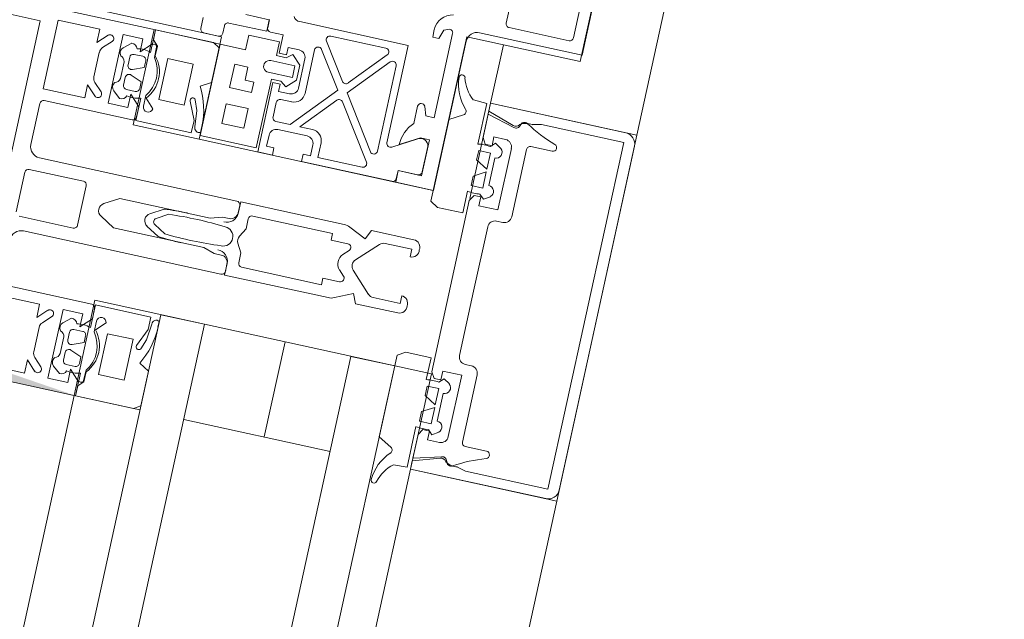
# Model space of a CAD drawing. Header units: metres. Extents: x 233012 to 233264, y 553571 to 554014.
# Tile 234 of 256: x 233205.8161 to 233205.9476, y 553843.19 to 553843.27. Entities that reach past the tile are written whole.
import ezdxf

# ---------------------------------------------------------------- set-up
doc = ezdxf.new("R2010")
doc.units = ezdxf.units.M
for name, color, linetype, lineweight in [('A-NL$1A_detailuitwerking', 252, 'Continuous', 5), ('A-NL$1B_3D-modellen_algemeen', 252, 'Continuous', 5), ('A-NL30_stijlen_dorpels-pui', 252, 'Continuous', 5), ('A-NL30_wandopeningen', 252, 'Continuous', 5), ('A-NL38_vlakvullingen-pui', 252, 'Continuous', 5)]:
    doc.layers.add(name, color=color, linetype=linetype, lineweight=lineweight)

# ---------------------------------------------------------------- blocks, each defined once
blk = doc.blocks.new('NLRS_21_CWP_dubbele beglazing_gen_mie - dubbele beglazing_gen-2812452-01_Situatie')
at = {"layer": 'A-NL38_vlakvullingen-pui'}
for p, q in [((0.288, 0.032), (-0.288, 0.032)), ((0.288, 0.026), (0.288, 0.032)), ((-0.288, 0.026), (0.288, 0.026)), ((0.288, 0.006), (-0.288, 0.006)), ((0.288, 0), (0.288, 0.006)), ((-0.288, 0), (0.288, 0))]:
    blk.add_line(p, q, dxfattribs=at)
blk = doc.blocks.new('Rectangular Mullion - NLRS_31_CWM_vliesgevelprofiel bxh 50x200_gen_mie-V60-01_Situatie')
at = {"layer": 'A-NL30_stijlen_dorpels-pui'}
for p, q in [((233203.51464, 553832.66951), (233203.39707, 553832.13222)), ((233203.51484, 553832.66947), (233203.52343, 553832.66759)), ((233203.5293, 553832.6663), (233203.54883, 553832.66203)), ((233203.55958, 553832.65968), (233203.44201, 553832.12239)), ((233203.46154, 553832.11812), (233203.57912, 553832.6554))]:
    blk.add_line(p, q, dxfattribs=at)
blk = doc.blocks.new('NLRS_31_WI_CWP_aluminium raam_gen_mie - AWS 65 BS kiep-2839039-01_Situatie')
at = {"layer": 'A-NL$1A_detailuitwerking'}
for p, q in [((-0.274, 0.03445), (-0.274, 0.03245)), ((-0.272, 0.03495), (-0.2735, 0.03495)), ((-0.275, 0.032), (-0.2875, 0.032)), ((-0.2875, 0.032), (-0.2875, 0.0243)), ((-0.275, 0.0285), (-0.275, 0.032)), ((-0.2735, 0.03195), (-0.2725, 0.03195)), ((-0.272, 0.03145), (-0.272, 0.02627)), ((-0.2853, 0.0295), (-0.2826, 0.0295)), ((-0.2853, 0.0265), (-0.2853, 0.0295)), ((-0.2826, 0.0295), (-0.2826, 0.0265)), ((-0.2804, 0.0265), (-0.2804, 0.0295)), ((-0.2804, 0.0295), (-0.2772, 0.0295)), ((-0.2772, 0.0295), (-0.2772, 0.0277)), ((-0.27042, 0.02627), (-0.27042, 0.02945)), ((-0.2772, 0.0277), (-0.279, 0.0277)), ((-0.279, 0.0277), (-0.279, 0.0265)), ((-0.273, 0.0285), (-0.275, 0.0285)), ((-0.273, 0.0243), (-0.273, 0.0285)), ((-0.2826, 0.0265), (-0.2853, 0.0265)), ((-0.279, 0.0265), (-0.2804, 0.0265)), ((-0.272, 0.02627), (-0.27042, 0.02627)), ((-0.272, 0.02574), (-0.272, 0.024)), ((-0.27039, 0.02624), (-0.2715, 0.02624)), ((-0.2785, 0.024), (-0.288, 0.024)), ((-0.288, 0.024), (-0.288, 0.022)), ((-0.2875, 0.0243), (-0.2781, 0.0243)), ((-0.2785, 0.023), (-0.2785, 0.024)), ((-0.2781, 0.0243), (-0.2781, 0.023)), ((-0.2773, 0.0216), (-0.2773, 0.0249)), ((-0.2757, 0.0249), (-0.2757, 0.0216)), ((-0.2749, 0.023), (-0.2749, 0.0243)), ((-0.2749, 0.0243), (-0.273, 0.0243)), ((-0.272, 0.024), (-0.2745, 0.024)), ((-0.2745, 0.024), (-0.2745, 0.023)), ((-0.287, 0.022), (-0.287, 0.023)), ((-0.287, 0.023), (-0.2855, 0.023)), ((-0.2835, 0.02055), (-0.2835, 0.0225)), ((-0.283, 0.023), (-0.281, 0.023)), ((-0.2805, 0.0225), (-0.2805, 0.021)), ((-0.2795, 0.0215), (-0.2795, 0.023)), ((-0.2795, 0.023), (-0.2785, 0.023)), ((-0.2781, 0.023), (-0.27871, 0.02219)), ((-0.27429, 0.02219), (-0.2749, 0.023)), ((-0.2745, 0.023), (-0.2735, 0.023)), ((-0.2735, 0.023), (-0.2735, 0.0215)), ((-0.288, 0.022), (-0.287, 0.022)), ((-0.2845, 0.022), (-0.2845, 0.018)), ((-0.27871, 0.02219), (-0.27753, 0.021)), ((-0.2757, 0.0216), (-0.2773, 0.0216)), ((-0.27547, 0.021), (-0.27429, 0.02219)), ((-0.2698, 0.0074), (-0.2698, 0.02224)), ((-0.27766, 0.0153), (-0.2835, 0.02055)), ((-0.2745, 0.0205), (-0.2785, 0.0205)), ((-0.27753, 0.021), (-0.27547, 0.021)), ((-0.2835, 0.01749), (-0.2835, 0.01921)), ((-0.2835, 0.01921), (-0.27899, 0.01515)), ((-0.279, 0.0195), (-0.27307, 0.0195)), ((-0.27279, 0.01859), (-0.27766, 0.0153)), ((-0.287, 0.018), (-0.288, 0.018)), ((-0.288, 0.018), (-0.288, 0.00566)), ((-0.287, 0.017), (-0.287, 0.018)), ((-0.27637, 0.01497), (-0.27158, 0.0182)), ((-0.2708, 0.01778), (-0.2708, 0.01024)), ((-0.2855, 0.017), (-0.287, 0.017)), ((-0.287, 0.00994), (-0.287, 0.016)), ((-0.287, 0.016), (-0.285, 0.016)), ((-0.27905, 0.01436), (-0.28622, 0.00953)), ((-0.28475, 0.00931), (-0.27775, 0.01403)), ((-0.27775, 0.01403), (-0.27247, 0.00927)), ((-0.27163, 0.00987), (-0.27642, 0.01418)), ((-0.2728, 0.0084), (-0.28447, 0.0084)), ((-0.28171, 0.00349), (-0.28354, 0.00665)), ((-0.28311, 0.0074), (-0.2698, 0.0074)), ((-0.283, 0.00576), (-0.2815, 0.00315)), ((-0.28642, 0.00513), (-0.288, 0.00513)), ((-0.288, 0.00513), (-0.288, -0.00005)), ((-0.2875, 0.00516), (-0.28639, 0.00516)), ((-0.28642, 0.00195), (-0.28642, 0.00513)), ((-0.28639, 0.00516), (-0.28639, 0.00246)), ((-0.27745, 0.00445), (-0.27983, 0.00445)), ((-0.267, 0.00445), (-0.26802, 0.00445)), ((-0.26802, 0.00445), (-0.26802, 0.0036)), ((-0.2815, 0.00315), (-0.2815, 0.00195)), ((-0.2785, 0.00311), (-0.27728, 0.0035)), ((-0.2785, 0.00195), (-0.2785, 0.00311)), ((-0.26802, 0.0036), (-0.26678, 0.0032)), ((-0.26678, 0.0032), (-0.2665, 0.00245)), ((-0.2815, 0.00195), (-0.28642, 0.00195)), ((-0.28589, 0.00196), (-0.28241, 0.00196)), ((-0.267, 0.00195), (-0.2785, 0.00195)), ((-0.288, -0.00005), (-0.2676, -0.00005)), ((-0.2661, -0.00155), (-0.2661, -0.01555)), ((-0.2646, -0.01345), (-0.2646, -0.00525)), ((-0.2641, -0.00475), (-0.2559, -0.00475)), ((-0.2559, -0.01395), (-0.2641, -0.01395)), ((-0.2661, -0.01555), (-0.207, -0.01555))]:
    blk.add_line(p, q, dxfattribs=at)
for centre, major_axis, start_param, end_param in [((-0.2735, 0.03445), (0.000191, 0.000462), 0.3927, 1.963497), ((-0.2735, 0.03245), (0.000473, 0.000162), 2.811071, 4.381868), ((-0.2725, 0.03145), (0.000301, 0.000399), 5.358637, 6.929434), ((-0.2765, 0.0249), (-0.00061, 0.000517), 3.844416, 6.986009), ((-0.2715, 0.02574), (0.000031, 0.000499), 0.062177, 1.632974), ((-0.2855, 0.022), (0.000331, 0.000944), 5.04976, 6.620556), ((-0.283, 0.0225), (-0.000394, 0.000308), 5.375248, 6.946094), ((-0.281, 0.0225), (-0.000288, 0.000409), 4.098528, 5.669274), ((-0.2688, 0.02226), (-0.000191, 0.000982), 0.330959, 1.396175), ((-0.2785, 0.0215), (-0.000997, 0.000082), 0.082574, 1.653371), ((-0.2745, 0.0215), (0.000667, 0.000745), 3.871667, 5.442454), ((-0.279, 0.021), (0.00146, 0.00034), 2.909769, 4.480565), ((-0.27307, 0.019), (-0.000023, 0.000499), 3.689675, 6.237855), ((-0.2855, 0.018), (-0.00016, 0.000987), 2.980717, 4.551514), ((-0.285, 0.0175), (0.00017, 0.00149), 3.257138, 4.823517), ((-0.2713, 0.01778), (-0.000318, 0.000386), 4.022984, 6.187192), ((-0.27933, 0.01478), (-0.000371, 0.000335), 2.899634, 4.714777), ((-0.27609, 0.01455), (-0.000054, 0.000497), 0.484658, 2.2998), ((-0.2865, 0.00994), (0.000118, 0.000486), 1.808067, 3.972275), ((-0.28447, 0.0089), (-0.000431, 0.000253), 5.835955, 8.384135), ((-0.2728, 0.0089), (-0.000146, 0.000478), 2.845203, 5.253757), ((-0.2713, 0.01024), (0.000292, 0.000406), 3.033077, 5.336911), ((-0.28311, 0.0069), (-0.000499, 0.000023), 4.757921, 6.852316), ((-0.2875, 0.00566), (-0.000231, 0.000443), 1.090769, 2.661549), ((-0.28306, 0.0011), (-0.00032, 0.00465), 5.447078, 6.201814), ((-0.2775, 0.00395), (0.000407, 0.000294), 4.552354, 7.132121), ((-0.267, 0.00195), (-0.0023, 0.00099), 3.716713, 5.120062), ((-0.28256, 0.00295), (-0.000971, 0.000241), 1.956593, 3.955787), ((-0.28589, 0.00246), (0.000462, 0.000191), 2.748824, 4.31976), ((-0.267, 0.00245), (0.000468, 0.000175), 4.354497, 5.925334), ((-0.2676, -0.00155), (-0.00106, 0.00106), 3.92699, 5.497787), ((-0.2641, -0.00525), (-0.000354, 0.000354), 5.497786, 7.068583), ((-0.2641, -0.01345), (-0.000105, 0.000489), 1.360087, 2.930883)]:
    blk.add_ellipse(centre, major_axis=major_axis, ratio=1, start_param=start_param, end_param=end_param, dxfattribs=at)
at = {"layer": 'A-NL30_wandopeningen'}
for p, q in [((-0.274, 0.0495), (-0.274, 0.032)), ((-0.274, 0.032), (-0.288, 0.032)), ((-0.288, 0.032), (-0.288, 0)), ((-0.288, 0), (-0.267, 0)), ((-0.267, 0), (-0.267, -0.0155)), ((-0.267, -0.0155), (-0.2065, -0.0155))]:
    blk.add_line(p, q, dxfattribs=at)
blk = doc.blocks.new('Rectangular Mullion - NLRS_31_CWM_vliesgevelprofiel bxh 50x200_gen_mie-2811612-01_Situatie')
at = {"layer": 'A-NL30_stijlen_dorpels-pui'}
for p, q in [((233203.5898, 553832.70425), (233203.70738, 553833.24153)), ((233203.53412, 553832.71643), (233203.52553, 553832.71831)), ((233203.57198, 553832.71634), (233203.57027, 553832.70852))]:
    blk.add_line(p, q, dxfattribs=at)
blk = doc.blocks.new('Rectangular Mullion - vliesgevelprofiel_gen_bxh200x50-V52-01_Situatie')
at = {"layer": 'A-NL30_stijlen_dorpels-pui'}
blk.add_hatch(color=256, dxfattribs=at).paths.add_polyline_path([(-0.025, 0.0408), (-0.0235, 0.0538), (-0.025, 0.1735)])
at = {"layer": 'A-NL$1A_detailuitwerking'}
for p, q in [((-0.025, 0.1735), (-0.025, 0.0408)), ((0.025, 0.0408), (0.025, 0.1735)), ((0.0229, 0.1692), (0.0229, 0.0561)), ((0.0229, 0.0561), (-0.0229, 0.0561)), ((-0.0235, 0.0481), (-0.0235, 0.0538)), ((-0.0141, 0.0538), (-0.0141, 0.0481)), ((-0.0126, 0.0413), (-0.0126, 0.0533)), ((-0.0032, 0.0459), (-0.0032, 0.0533)), ((-0.0027, 0.0538), (0.0027, 0.0538)), ((0.0032, 0.0533), (0.0032, 0.0459)), ((0.0065, 0.0538), (0.0121, 0.0538)), ((0.0126, 0.0533), (0.0126, 0.0413)), ((0.0141, 0.0481), (0.0141, 0.0538)), ((0.0141, 0.0538), (0.0235, 0.0538)), ((0.0235, 0.0538), (0.0235, 0.0481)), ((-0.005, 0.0523), (-0.005, 0.0253)), ((0.005, 0.0253), (0.005, 0.0523)), ((-0.0217, 0.0481), (-0.0235, 0.0481)), ((-0.02295, 0.04685), (-0.0217, 0.0481)), ((-0.01713, 0.0475), (-0.02047, 0.0475)), ((-0.0141, 0.0481), (-0.0159, 0.0481)), ((-0.0159, 0.0481), (-0.01465, 0.04685)), ((0.0159, 0.0481), (0.0141, 0.0481)), ((0.01465, 0.04685), (0.0159, 0.0481)), ((0.02047, 0.0475), (0.01713, 0.0475)), ((0.0235, 0.0481), (0.0217, 0.0481)), ((0.0217, 0.0481), (0.02295, 0.04685)), ((-0.02118, 0.04721), (-0.02224, 0.04615)), ((-0.01536, 0.04615), (-0.01642, 0.04721)), ((0.01642, 0.04721), (0.01536, 0.04615)), ((0.02224, 0.04615), (0.02118, 0.04721)), ((-0.0235, 0.0422), (-0.0235, 0.0449)), ((-0.0235, 0.0449), (-0.0141, 0.0449)), ((-0.0141, 0.0449), (-0.0141, 0.0422)), ((0.0027, 0.0454), (-0.0027, 0.0454)), ((0.0141, 0.0422), (0.0141, 0.0449)), ((0.0141, 0.0449), (0.0235, 0.0449)), ((0.0235, 0.0449), (0.0235, 0.0422)), ((-0.02176, 0.04451), (-0.02258, 0.04354)), ((-0.0207, 0.0434), (-0.01965, 0.0434)), ((-0.01765, 0.044), (-0.01995, 0.044)), ((-0.01795, 0.0434), (-0.0169, 0.0434)), ((-0.01502, 0.04354), (-0.01585, 0.04452)), ((0.01585, 0.04452), (0.01502, 0.04354)), ((0.0169, 0.0434), (0.01795, 0.0434)), ((0.01995, 0.044), (0.01765, 0.044)), ((0.01965, 0.0434), (0.0207, 0.0434)), ((0.02258, 0.04354), (0.02176, 0.04451)), ((-0.0217, 0.0422), (-0.0235, 0.0422)), ((-0.0231, 0.0408), (-0.0217, 0.0422)), ((-0.0212, 0.0417), (-0.0212, 0.0429)), ((-0.01918, 0.0427), (-0.01979, 0.0412)), ((-0.01781, 0.0412), (-0.01842, 0.0427)), ((-0.0164, 0.0429), (-0.0164, 0.0417)), ((-0.0141, 0.0422), (-0.0159, 0.0422)), ((-0.0159, 0.0422), (-0.0145, 0.0408)), ((-0.002, 0.04064), (-0.00087, 0.0426)), ((0.00087, 0.0426), (0.002, 0.04064)), ((0.0159, 0.0422), (0.0141, 0.0422)), ((0.0145, 0.0408), (0.0159, 0.0422)), ((0.0164, 0.0417), (0.0164, 0.0429)), ((0.01842, 0.0427), (0.01781, 0.0412)), ((0.01979, 0.0412), (0.01918, 0.0427)), ((0.0212, 0.0429), (0.0212, 0.0417)), ((0.0235, 0.0422), (0.0217, 0.0422)), ((0.0217, 0.0422), (0.0231, 0.0408)), ((-0.025, 0.0408), (-0.0231, 0.0408)), ((-0.02365, 0.0408), (-0.025, 0.0408)), ((-0.025, 0.0408), (-0.025, 0.0329)), ((-0.02295, 0.0401), (-0.02365, 0.0408)), ((-0.02191, 0.0408), (-0.02296, 0.0408)), ((-0.01979, 0.0412), (-0.0207, 0.0412)), ((-0.0169, 0.0412), (-0.01781, 0.0412)), ((-0.0126, 0.0408), (-0.01569, 0.0408)), ((-0.0145, 0.0408), (-0.0131, 0.0408)), ((-0.0126, 0.0332), (-0.0126, 0.0408)), ((0.01569, 0.0408), (0.0126, 0.0408)), ((0.0126, 0.0408), (0.0126, 0.0332)), ((0.0131, 0.0408), (0.0145, 0.0408)), ((0.01781, 0.0412), (0.0169, 0.0412)), ((0.0207, 0.0412), (0.01979, 0.0412)), ((0.02296, 0.0408), (0.02191, 0.0408)), ((0.02365, 0.0408), (0.02295, 0.0401)), ((0.0231, 0.0408), (0.025, 0.0408)), ((0.025, 0.0408), (0.02365, 0.0408)), ((0.025, 0.0329), (0.025, 0.0408)), ((-0.0216, 0.0401), (-0.02295, 0.0401)), ((-0.02278, 0.0402), (-0.02138, 0.04014)), ((-0.01615, 0.0402), (-0.0147, 0.0402)), ((-0.01464, 0.0389), (-0.01584, 0.0401)), ((-0.002, 0.0283), (-0.002, 0.04064)), ((0.002, 0.04064), (0.002, 0.0283)), ((0.01584, 0.0401), (0.01464, 0.0389)), ((0.0147, 0.0402), (0.01615, 0.0402)), ((0.02138, 0.04014), (0.02278, 0.0402)), ((0.02295, 0.0401), (0.0216, 0.0401)), ((-0.0216, 0.0384), (-0.016, 0.0384)), ((-0.0216, 0.0349), (-0.0216, 0.0384)), ((-0.016, 0.0384), (-0.016, 0.0349)), ((0.016, 0.0349), (0.016, 0.0384)), ((0.016, 0.0384), (0.0216, 0.0384)), ((0.0216, 0.0384), (0.0216, 0.0349)), ((-0.00085, 0.03632), (-0.00187, 0.03455)), ((0.00187, 0.03455), (0.00087, 0.03629)), ((-0.016, 0.0349), (-0.0216, 0.0349)), ((-0.01671, 0.03427), (-0.0143, 0.0332)), ((-0.00133, 0.03379), (-0.00042, 0.03536)), ((0.00043, 0.03534), (0.00133, 0.03379)), ((0.0143, 0.0332), (0.01671, 0.03427)), ((0.0216, 0.0349), (0.016, 0.0349)), ((-0.025, 0.0329), (-0.02448, 0.032)), ((-0.01972, 0.032), (-0.01894, 0.03336)), ((-0.01567, 0.03312), (-0.01701, 0.03364)), ((-0.01349, 0.0329), (-0.01567, 0.03312)), ((-0.0143, 0.0332), (-0.0126, 0.0332)), ((0.0126, 0.0332), (0.0143, 0.0332)), ((0.01567, 0.03312), (0.01349, 0.0329)), ((0.01701, 0.03364), (0.01567, 0.03312)), ((0.01894, 0.03336), (0.01972, 0.032)), ((0.02448, 0.032), (0.025, 0.0329)), ((-0.02448, 0.032), (-0.01972, 0.032)), ((-0.01371, 0.032), (-0.01292, 0.032)), ((0.01292, 0.032), (0.01371, 0.032)), ((0.01972, 0.032), (0.02448, 0.032)), ((-0.0025, 0.02675), (-0.002, 0.0283)), ((0.002, 0.0283), (0.0025, 0.02675)), ((-0.0025, 0.0258), (-0.0025, 0.02675)), ((0.0025, 0.02675), (0.0025, 0.0258)), ((-0.00342, 0.02479), (-0.005, 0.02479)), ((-0.005, 0.02479), (-0.005, 0.01066)), ((-0.0045, 0.0248), (-0.0035, 0.0248)), ((-0.00165, 0.02331), (-0.00048, 0.02398)), ((0.0005, 0.02397), (0.00165, 0.02331)), ((0.005, 0.02479), (0.00342, 0.02479)), ((0.0035, 0.0248), (0.0045, 0.0248)), ((0.005, 0.01066), (0.005, 0.02479)), ((-0.0035, 0.0119), (-0.0035, 0.02281)), ((-0.003, 0.02331), (-0.00165, 0.02331)), ((0.00165, 0.02331), (0.003, 0.02331)), ((0.0035, 0.02281), (0.0035, 0.0119)), ((-0.0026, 0.0119), (-0.0035, 0.0119)), ((-0.0026, 0.00962), (-0.0026, 0.0119)), ((0.0035, 0.0119), (0.0026, 0.0119)), ((0.0026, 0.0119), (0.0026, 0.00962)), ((-0.00481, 0.00982), (-0.00372, 0.00747)), ((-0.00106, 0.00994), (-0.00175, 0.00925)), ((0.00175, 0.00925), (0.00106, 0.00994)), ((0.00372, 0.00747), (0.00481, 0.00982)), ((-0.00341, 0.00546), (-0.00071, 0.00816)), ((0.00071, 0.00816), (0.00341, 0.00546)), ((-0.00372, 0.00747), (-0.005, 0.00688)), ((-0.005, 0.00688), (-0.005, 0.0011)), ((0.005, 0.00688), (0.00372, 0.00747)), ((0.005, 0.0011), (0.005, 0.00688)), ((-0.0037, 0.0011), (-0.0037, 0.00475)), ((0.0037, 0.00475), (0.0037, 0.0011)), ((-0.02168, 0), (-0.02273, -0.00181)), ((-0.01051, 0), (-0.02168, 0)), ((-0.0099, -0.00106), (-0.01051, 0)), ((-0.00265, 0.0011), (-0.0037, 0.0011)), ((0.0037, 0.0011), (0.00265, 0.0011)), ((0.01051, 0), (0.0099, -0.00106)), ((0.02168, 0), (0.01051, 0)), ((0.02273, -0.00181), (0.02168, 0)), ((-0.0099, -0.0045), (-0.0099, -0.00106)), ((0.0099, -0.00106), (0.0099, -0.0045)), ((-0.02494, -0.00266), (-0.02485, -0.0045)), ((0.02485, -0.0045), (0.02494, -0.00266)), ((-0.0239, -0.005), (-0.025, -0.005)), ((-0.025, -0.005), (-0.025, -0.0235)), ((-0.02485, -0.0045), (-0.01932, -0.0045)), ((-0.02273, -0.00858), (-0.0239, -0.005)), ((-0.0203, -0.005), (-0.0235, -0.005)), ((-0.0235, -0.005), (-0.0225, -0.00875)), ((-0.0195, -0.00548), (-0.0203, -0.005)), ((-0.0185, -0.0064), (-0.0185, -0.0048)), ((-0.0185, -0.0048), (-0.0172, -0.0048)), ((-0.0172, -0.0048), (-0.01628, -0.0064)), ((-0.01592, -0.0064), (-0.015, -0.0048)), ((-0.015, -0.0048), (-0.0137, -0.0048)), ((-0.0137, -0.0048), (-0.0137, -0.0064)), ((-0.01288, -0.0045), (-0.0099, -0.0045)), ((-0.0117, -0.005), (-0.0125, -0.00548)), ((0, -0.005), (-0.0117, -0.005)), ((0.0117, -0.005), (0, -0.005)), ((0.0099, -0.0045), (0.01288, -0.0045)), ((0.0125, -0.00548), (0.0117, -0.005)), ((0.0137, -0.0064), (0.0137, -0.0048)), ((0.0137, -0.0048), (0.015, -0.0048)), ((0.015, -0.0048), (0.01592, -0.0064)), ((0.01628, -0.0064), (0.0172, -0.0048)), ((0.0172, -0.0048), (0.0185, -0.0048)), ((0.0185, -0.0048), (0.0185, -0.0064)), ((0.01932, -0.0045), (0.02485, -0.0045)), ((0.0203, -0.005), (0.0195, -0.00548)), ((0.0235, -0.005), (0.0203, -0.005)), ((0.0225, -0.00875), (0.0235, -0.005)), ((0.0239, -0.005), (0.02273, -0.00858)), ((0.025, -0.005), (0.0239, -0.005)), ((0.025, -0.0235), (0.025, -0.005)), ((-0.0207, -0.008), (-0.0207, -0.0064)), ((-0.0207, -0.0064), (-0.0195, -0.0064)), ((-0.01935, -0.00621), (-0.01994, -0.0068)), ((-0.0195, -0.0064), (-0.0195, -0.00548)), ((-0.01628, -0.0064), (-0.0185, -0.0064)), ((-0.0137, -0.0064), (-0.01592, -0.0064)), ((-0.01226, -0.0068), (-0.01285, -0.00621)), ((-0.0125, -0.00548), (-0.0125, -0.0064)), ((-0.0125, -0.0064), (-0.0113, -0.0064)), ((-0.0113, -0.0064), (-0.0113, -0.009)), ((0.0113, -0.009), (0.0113, -0.0064)), ((0.0113, -0.0064), (0.0125, -0.0064)), ((0.01285, -0.00621), (0.01226, -0.0068)), ((0.0125, -0.0064), (0.0125, -0.00548)), ((0.01592, -0.0064), (0.0137, -0.0064)), ((0.0185, -0.0064), (0.01628, -0.0064)), ((0.01994, -0.0068), (0.01935, -0.00621)), ((0.0195, -0.00548), (0.0195, -0.0064)), ((0.0195, -0.0064), (0.0207, -0.0064)), ((0.0207, -0.0064), (0.0207, -0.008)), ((-0.01994, -0.0068), (-0.0194, -0.00764)), ((-0.01798, -0.00712), (-0.01422, -0.00712)), ((-0.0128, -0.00764), (-0.01226, -0.0068)), ((0.01226, -0.0068), (0.0128, -0.00764)), ((0.01422, -0.00712), (0.01798, -0.00712)), ((0.0194, -0.00764), (0.01994, -0.0068)), ((-0.0113, -0.009), (-0.0197, -0.009)), ((-0.0098, -0.01), (-0.0098, -0.00915)), ((-0.0088, -0.00815), (0, -0.00815)), ((0, -0.00815), (0.0088, -0.00815)), ((0.0098, -0.00915), (0.0098, -0.01)), ((0.0197, -0.009), (0.0113, -0.009)), ((-0.0237, -0.01224), (-0.0234, -0.01106)), ((-0.0205, -0.0144), (-0.0205, -0.0115)), ((-0.02, -0.011), (-0.0108, -0.011)), ((0.0108, -0.011), (0.02, -0.011)), ((0.0205, -0.0115), (0.0205, -0.0144)), ((0.0234, -0.01106), (0.0237, -0.01224)), ((-0.0237, -0.0235), (-0.0237, -0.01224)), ((0.0237, -0.01224), (0.0237, -0.0235)), ((0.0237, -0.0235), (-0.0237, -0.0235)), ((-0.0235, -0.025), (0.0235, -0.025))]:
    blk.add_line(p, q, dxfattribs=at)
for centre, radius, start, end in [((-0.04794, 0.03017), 0.05, 1.4173, 5.0304), ((0.04794, 0.03017), 0.0494, 175.7977, 184.735), ((-0.04794, 0.03017), 0.0494, 355.265, 4.2023), ((-0.04048, -0.0208), 0.02, 18.18, 31.3119)]:
    blk.add_arc(centre, radius, start, end, dxfattribs=at)
for centre, major_axis, start_param, end_param in [((-0.0065, 0.0523), (0.00106, 0.00106), 5.497787, 7.068583), ((0.0027, 0.0533), (0.000479, 0.000145), 5.989184, 7.55998), ((0.0065, 0.0523), (0.00145, 0.00038), 1.314602, 2.885398), ((0.0121, 0.0533), (0.0005, 0.000018), 6.247532, 7.818328), ((-0.02047, 0.0465), (-0.000747, 0.000665), 5.439233, 6.224631), ((-0.01713, 0.0465), (0.000949, 0.000316), 0.463648, 1.249046), ((0.01713, 0.0465), (0.000973, 0.00023), 1.338972, 2.124371), ((0.02047, 0.0465), (-0.00099, 0.000139), 4.066141, 4.851539), ((-0.02259, 0.0465), (0.00015, 0.000477), 1.089743, 4.231336), ((-0.01501, 0.0465), (0.000009, 0.0005), 2.374704, 5.516297), ((0.01501, 0.0465), (-0.00008, 0.000494), 0.624523, 3.766116), ((0.02259, 0.0465), (-0.000218, 0.00045), 1.904941, 5.046534), ((-0.02115, 0.044), (0.00074, 0.000305), 0.481671, 2.052467), ((-0.01645, 0.044), (-0.000794, 0.000098), 3.979138, 5.533029), ((-0.0027, 0.0459), (-0.000101, 0.00049), 1.36835, 2.939147), ((0.0027, 0.0459), (0.000069, 0.000495), 3.280743, 4.851539), ((0.01645, 0.044), (-0.0008, 0.000022), 4.041581, 5.595472), ((0.02115, 0.044), (-0.000777, 0.000191), 4.080745, 5.651541), ((-0.02181, 0.04343), (-0.00042, 0.000656), 0.855684, 2.323661), ((-0.0207, 0.0429), (0.000191, 0.000462), 0.392699, 1.963495), ((-0.01976, 0.0449), (0.000871, 0.000312), 3.119136, 4.159926), ((-0.01965, 0.04289), (0.00029, 0.000418), 4.931333, 6.889198), ((-0.01795, 0.04289), (0, 0.000509), 0, 1.957866), ((-0.01784, 0.0449), (0.000078, 0.000922), 3.434707, 4.475497), ((-0.0169, 0.0429), (0.000178, 0.000467), 5.07571, 6.646506), ((-0.01579, 0.04343), (-0.000096, 0.000774), 3.265663, 4.733634), ((0.01579, 0.04343), (-0.000361, 0.000691), 0.944564, 2.412535), ((0.0169, 0.0429), (-0.000077, 0.000494), 6.128334, 7.69913), ((0.01784, 0.0449), (0.000925, 0.000023), 3.437778, 4.478568), ((0.01795, 0.04289), (0.000463, 0.00021), 5.470133, 7.427998), ((0.01965, 0.04289), (0.000384, 0.000334), 0.854261, 2.812127), ((0.01976, 0.0449), (-0.000787, 0.000486), 2.332935, 3.373724), ((0.0207, 0.0429), (-0.000236, 0.000441), 4.220992, 5.791788), ((0.02181, 0.04343), (-0.000764, 0.000153), 2.016696, 3.484673), ((-0.01896, 0.04189), (-0.0029, 0.00121), 0.143822, 0.749382), ((-0.01864, 0.04189), (-0.00309, 0.00055), 2.965091, 3.571207), ((0, 0.0421), (-0.001, 0.00003), 3.695167, 5.789562), ((0.01864, 0.04189), (-0.00309, 0.00057), 6.211958, 6.818073), ((0.01896, 0.04189), (-0.00313, 0.00029), 2.882626, 3.488186), ((-0.02277, 0.04053), (-0.000272, 0.000187), 5.926495, 8.415104), ((-0.0207, 0.0417), (0, 0.0005), 1.570796, 3.141593), ((-0.0169, 0.0417), (0.000224, 0.000447), 3.60524, 5.176037), ((-0.0131, 0.0413), (0.000491, 0.000095), 4.522136, 6.092932), ((0.0131, 0.0413), (0.000045, 0.000498), 1.660723, 3.231519), ((0.0169, 0.0417), (0.000224, 0.000447), 2.034444, 3.60524), ((0.0207, 0.0417), (-0.000199, 0.000459), 2.73277, 4.303566), ((0.02277, 0.04053), (0.000011, 0.00033), 3.214304, 5.702913), ((-0.01872, 0.04337), (-0.00275, 0.00338), 1.737235, 3.180711), ((-0.0188, 0.04371), (0.00421, 0.00128), 3.790712, 5.063531), ((-0.0147, 0.03955), (0.000532, 0.000373), 4.187828, 7.242969), ((0.0147, 0.03955), (0.000479, 0.000439), 0.828624, 3.883765), ((0.01872, 0.04337), (0.00408, 0.00154), 3.629782, 5.073258), ((0.0188, 0.04371), (-0.00406, 0.00169), 1.318109, 2.590928), ((0, 0.03579), (-0.000551, 0.000835), 4.652438, 6.72012), ((0, 0.03509), (0.000492, 0.000091), 0.340637, 2.397257), ((-0.01685, 0.03395), (0.000208, 0.000281), 0.218792, 3.289317), ((0.04794, 0.03017), (0.02632, 0.04251), 2.037369, 2.10043), ((0.01685, 0.03395), (0.000051, 0.000346), 3.778279, 6.848805), ((-0.01371, 0.0427), (-0.00373, 0.01003), 2.275457, 2.785703), ((-0.01344, 0.0323), (0.000476, 0.000365), 5.105496, 7.288456), ((0.01344, 0.0323), (-0.000526, 0.000289), 5.127272, 7.310232), ((0.01371, 0.0427), (0.00589, 0.00893), 3.724545, 4.234792), ((-0.00342, 0.02629), (0.00085, 0.00123), 3.746317, 5.392409), ((0.00342, 0.02629), (0.00106, 0.00106), 2.280898, 3.926991), ((-0.0045, 0.0253), (-0.000073, 0.000495), 1.425068, 2.995864), ((-0.0035, 0.0258), (-0.000759, 0.000651), 2.27987, 3.850666), ((0, 0.02609), (-0.000916, 0.000916), 0.784951, 2.35613), ((0, 0.02609), (0.000916, 0.000916), 3.926865, 5.498043), ((0.0035, 0.0258), (0.000894, 0.000447), 2.677945, 4.248741), ((0.0045, 0.0253), (0.000491, 0.000095), 4.522136, 6.092932), ((0, 0.0231), (0.00026, 0.000968), 6.024039, 7.050589), ((-0.003, 0.02281), (0.000094, 0.000491), 0.190253, 1.761049), ((0.003, 0.02281), (0.000094, 0.000491), 4.902642, 6.473438), ((-0.003, 0.01066), (-0.00168, 0.00109), 0.576286, 1.012179), ((0.003, 0.01066), (0.00136, 0.00146), 5.026291, 5.462185), ((-0.0021, 0.0096), (-0.000133, 0.000482), 1.269335, 3.656781), ((0, 0.00888), (-0.00064, 0.00136), 5.844841, 6.63087), ((0, 0.00888), (0.00106, 0.00106), 0, 0.786029), ((0.0021, 0.0096), (0.000017, 0.0005), 2.390403, 4.777849), ((0, 0.00745), (-0.000995, 0.000098), 4.810157, 5.59648), ((0, 0.00745), (-0.0009, 0.000435), 4.377786, 5.16411), ((-0.0027, 0.00475), (0.000973, 0.00023), 2.124361, 2.909769), ((0.0027, 0.00475), (-0.000433, 0.000901), 4.264357, 5.049764), ((-0.004, 0.0011), (-0.000851, 0.000526), 0.553574, 2.300346), ((-0.00365, 0.0011), (-0.000689, 0.000725), 2.206027, 3.952898), ((0.00365, 0.0011), (0.000954, 0.000301), 2.836182, 4.583053), ((0.004, 0.0011), (-0.000238, 0.000971), 2.725757, 4.472529), ((-0.0275, -0.00055), (-0.000179, 0.000356), 5.816041, 8.699377), ((-0.0289, -0.00585), (0.0019, 0.00472), 5.774591, 6.407606), ((-0.02788, -0.0064), (-0.0034, 0.00526), 4.937872, 5.648125), ((0.02788, -0.0064), (0.006, 0.00179), 1.341626, 2.05188), ((0.0289, -0.00585), (0.00507, 0.00044), 1.742832, 2.375847), ((0.0275, -0.00055), (-0.000114, 0.000382), 3.109846, 5.993182), ((-0.02316, -0.00156), (-0.00002, 0.0005), 2.315222, 4.147817), ((0.02316, -0.00156), (0.000115, 0.000487), 2.326219, 4.158815), ((-0.01363, -0.00548), (-0.00565, 0.00119), 0.037592, 0.33537), ((-0.01857, -0.00548), (-0.0054, 0.00202), 3.371602, 3.66938), ((0.01857, -0.00548), (0.00385, 0.0043), 2.132148, 2.429925), ((0.01363, -0.00548), (-0.00521, 0.00247), 3.45679, 3.754568), ((-0.01878, -0.00712), (0.000752, 0.000274), 3.490658, 5.934119), ((-0.01342, -0.00712), (-0.000545, 0.000585), 0.821052, 3.264513), ((0.01342, -0.00712), (-0.000725, 0.000338), 1.134464, 3.577925), ((0.01878, -0.00712), (-0.000545, 0.000585), 0.821052, 3.264513), ((-0.0234, -0.0088), (0.000392, 0.00058), 4.259893, 5.620941), ((-0.02306, -0.00891), (-0.000567, 0.000163), 2.039914, 3.694817), ((-0.0197, -0.008), (-0.000984, 0.000175), 0.176495, 1.747291), ((-0.0088, -0.00915), (0.00016, 0.000986), 0.160875, 1.731672), ((0.0088, -0.00915), (0.000994, 0.000098), 6.184488, 7.755284), ((0.0197, -0.008), (-0.000792, 0.000609), 2.225893, 3.79669), ((0.02306, -0.00891), (0.000351, 0.000474), 1.933959, 3.588861), ((0.0234, -0.0088), (-0.000694, 0.000089), 6.096728, 7.458055), ((-0.02131, -0.01064), (-0.00021, 0.00212), 0.853429, 1.671043), ((-0.02288, -0.01009), (-0.000186, 0.000572), 6.098445, 8.08587), ((-0.0108, -0.01), (0.00099, 0.000135), 4.576916, 6.147712), ((0.0108, -0.01), (0.000828, 0.00056), 2.546448, 4.117244), ((0.04048, -0.0208), (0.00789, 0.01838), 1.429922, 1.659117), ((0.02288, -0.01009), (-0.000427, 0.000424), 3.377916, 5.36534), ((0.02131, -0.01064), (0.00163, 0.00137), 5.381461, 6.199018), ((-0.02, -0.0115), (-0.000109, 0.000487), 6.059964, 7.63516), ((0.02, -0.0115), (0.00025, 0.000432), 5.234915, 6.81011), ((-0.021, -0.0144), (0.000426, 0.000262), 2.907544, 5.731836), ((0.021, -0.0144), (0.000465, 0.000184), 2.765017, 5.589309), ((-0.0235, -0.0235), (-0.0013, 0.00074), 0.515188, 2.085985), ((0.0235, -0.0235), (-0.00046, 0.00143), 2.831899, 4.400972)]:
    blk.add_ellipse(centre, major_axis=major_axis, ratio=1, start_param=start_param, end_param=end_param, dxfattribs=at)
blk = doc.blocks.new('Rectangular Mullion - NLRS_31_CWM_vliesgevelprofiel bxh 50x200_gen_mie-V59-01_Situatie')
at = {"layer": 'A-NL30_stijlen_dorpels-pui'}
for p, q in [((-0.025, 0.025), (0.025, 0.025)), ((-0.025, 0.005), (-0.025, 0.025)), ((0.025, 0.025), (0.025, 0.005)), ((-0.012, 0.005), (-0.025, 0.005)), ((-0.012, -0.041), (-0.012, 0.005)), ((0.025, 0.005), (0.012, 0.005)), ((0.012, -0.032), (0.012, -0.041)), ((-0.025, -0.041), (-0.012, -0.041)), ((0.012, -0.041), (0.025, -0.041))]:
    blk.add_line(p, q, dxfattribs=at)
blk = doc.blocks.new('NLRS_41_GM_WPB_geisoleerde kantplank_gen_mie - d_175-6804785-01_Situatie')
at = {"layer": 'A-NL$1B_3D-modellen_algemeen'}
blk.add_line((4.628, 0.015), (4.615, 0.015), dxfattribs=at)

msp = doc.modelspace()

# ---------------------------------------------------------------- block references
at = {"layer": 'A-NL$1B_3D-modellen_algemeen', "rotation": 77.65672900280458}
msp.add_blockref('NLRS_41_GM_WPB_geisoleerde kantplank_gen_mie - d_175-6804785-01_Situatie', (233204.87685, 553838.70278), dxfattribs=at)
at = {"layer": 'A-NL30_stijlen_dorpels-pui'}
for name in ['Rectangular Mullion - NLRS_31_CWM_vliesgevelprofiel bxh 50x200_gen_mie-2811612-01_Situatie', 'Rectangular Mullion - NLRS_31_CWM_vliesgevelprofiel bxh 50x200_gen_mie-V60-01_Situatie']:
    msp.add_blockref(name, (2.3087, 10.55035), dxfattribs=at)
at = {"layer": 'A-NL30_stijlen_dorpels-pui', "rotation": 77.65672900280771}
msp.add_blockref('Rectangular Mullion - vliesgevelprofiel_gen_bxh200x50-V52-01_Situatie', (233205.86873, 553843.23552), dxfattribs=at)
at = {"layer": 'A-NL30_stijlen_dorpels-pui', "extrusion": (0, 0, -1), "rotation": 102.3432709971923}
msp.add_blockref('Rectangular Mullion - NLRS_31_CWM_vliesgevelprofiel bxh 50x200_gen_mie-V59-01_Situatie', (-233205.86873, 553843.23552), dxfattribs=at)
at = {"layer": 'A-NL30_wandopeningen', "rotation": 77.65672900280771}
msp.add_blockref('NLRS_31_WI_CWP_aluminium raam_gen_mie - AWS 65 BS kiep-2839039-01_Situatie', (233205.93287, 553843.52858), dxfattribs=at)
at = {"layer": 'A-NL38_vlakvullingen-pui', "rotation": 77.65672900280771}
msp.add_blockref('NLRS_21_CWP_dubbele beglazing_gen_mie - dubbele beglazing_gen-2812452-01_Situatie', (233205.8046, 553842.94245), dxfattribs=at)

doc.saveas('drawing.dxf')
